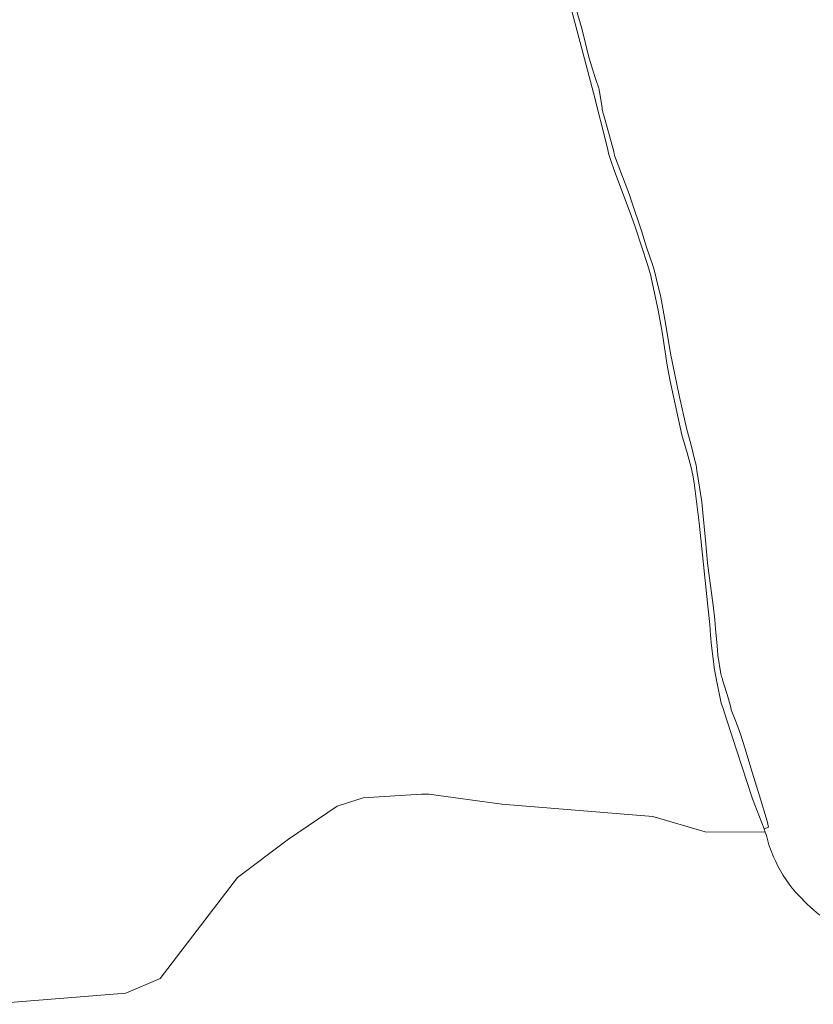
# Model space of a CAD drawing. Header units: metres. Extents: x 140853 to 145288, y 474558 to 480269.
# Tile 146 of 256: x 143613 to 143877, y 477131 to 477458. Entities that reach past the tile are written whole.
import ezdxf

# ---------------------------------------------------------------- set-up
doc = ezdxf.new("R2010")
doc.units = ezdxf.units.M
doc.header["$MEASUREMENT"] = 0
for name, color, linetype, lineweight in [('B-WE-GR-BOS_LOOF-G', 40, 'Continuous', 13), ('B-WE-GR-HEIDE-G', 200, 'Continuous', 13), ('B-WE-VH-ONVERHARD-G', 252, 'Continuous', 18)]:
    doc.layers.add(name, color=color, linetype=linetype, lineweight=lineweight)

msp = doc.modelspace()

# ---------------------------------------------------------------- linework, layer by layer
at = {"layer": 'B-WE-GR-BOS_LOOF-G', "ltscale": 0.2, "flags": 128}
msp.add_lwpolyline([(143602.858, 477130.764), (143648.492, 477134.474), (143659.905, 477139.299), (143685.592, 477172.98), (143702.568, 477185.638), (143718.779, 477196.678), (143727.455, 477199.451), (143746.763, 477200.695), (143749.263, 477200.703), (143773.598, 477197.286), (143823.784, 477193.254), (143841.23, 477188.118), (143861.167, 477187.999), (143860.768, 477189.13), (143856.976, 477199.082), (143848.415, 477225.27), (143847.082, 477229.432), (143846.519, 477230.954), (143845.024, 477237.96), (143844.197, 477242.683), (143844.041, 477243.902), (143843.348, 477250), (143842.947, 477253.526), (143842.765, 477257.033), (143842.092, 477263.184), (143839.213, 477290.889), (143837.517, 477304.209), (143837.126, 477306.751), (143836.583, 477309.346), (143835.24, 477314.129), (143833.398, 477320.135), (143829.544, 477337.989), (143829.051, 477340.38), (143828.658, 477342.617), (143826.85, 477354.262), (143825.574, 477361.636), (143822.954, 477373.438), (143822.109, 477376.44), (143817.921, 477389.369), (143816.672, 477392.83), (143810.873, 477408.156), (143809.926, 477411.058), (143809.178, 477413.45), (143808.584, 477415.892), (143804.02, 477433.903), (143794.737, 477469.215)], dxfattribs=at)
at = {"layer": 'B-WE-GR-HEIDE-G', "ltscale": 0.2, "flags": 128}
msp.add_lwpolyline([(143879.288, 477160.441, -0.0367523), (143871.291, 477168.035), (143871.291, 477168.035, -0.0808338), (143863.942, 477179.849), (143863.942, 477179.849), (143862.355, 477183.857), (143861.567, 477186.867), (143861.167, 477187.999), (143841.23, 477188.118), (143823.784, 477193.254), (143773.598, 477197.286), (143749.263, 477200.703), (143746.763, 477200.695), (143727.455, 477199.451), (143718.779, 477196.678), (143702.568, 477185.638), (143685.592, 477172.98), (143659.905, 477139.299), (143648.492, 477134.474), (143602.858, 477130.764)], format="xyb", dxfattribs=at)
at = {"layer": 'B-WE-VH-ONVERHARD-G', "ltscale": 0.2, "flags": 128}
msp.add_lwpolyline([(143794.737, 477469.215), (143804.02, 477433.903), (143808.584, 477415.892), (143809.178, 477413.45), (143809.926, 477411.058), (143810.873, 477408.156), (143816.672, 477392.83), (143817.921, 477389.369), (143822.109, 477376.44), (143822.954, 477373.438), (143825.574, 477361.636), (143826.85, 477354.262), (143828.658, 477342.617), (143829.051, 477340.38), (143829.544, 477337.989), (143833.398, 477320.135), (143835.24, 477314.129), (143836.583, 477309.346), (143837.126, 477306.751), (143837.517, 477304.209), (143839.213, 477290.889), (143842.092, 477263.184), (143842.765, 477257.033), (143842.947, 477253.526), (143843.348, 477250), (143844.041, 477243.902), (143844.197, 477242.683), (143845.024, 477237.96), (143846.519, 477230.954), (143847.082, 477229.432), (143848.415, 477225.27), (143856.976, 477199.082), (143860.768, 477189.13), (143862.276, 477189.663), (143861.773, 477191.68), (143859.309, 477200.055), (143856.797, 477208.023), (143854.334, 477216.093), (143852.898, 477220.661), (143851.617, 477224.315), (143849.877, 477228.73), (143849.672, 477229.44), (143849.311, 477231.116), (143849.003, 477232.334), (143847.003, 477238.729), (143847.003, 477238.729, -0.0289558), (143846.644, 477239.795), (143846.644, 477239.795, -0.0217627), (143846.438, 477240.709), (143846.438, 477240.709), (143845.454, 477246.904), (143845.168, 477250), (143844.652, 477255.589), (143844.356, 477258.782), (143843.82, 477263.377), (143841.976, 477277.46), (143841.687, 477280.155), (143841.311, 477285.085), (143840.453, 477294.234), (143840.068, 477297.844), (143838.456, 477308.268), (143838.162, 477310.048), (143837.765, 477311.676), (143836.376, 477317.12), (143835.136, 477321.902), (143832.513, 477333.247), (143829.652, 477347.235), (143827.838, 477357.914), (143826.414, 477365.949), (143824.928, 477372.257), (143824.333, 477374.598), (143823.785, 477376.43), (143822.787, 477379.332), (143821.689, 477382.59), (143820.046, 477387.984), (143820.046, 477387.984), (143816.703, 477397.911), (143816.004, 477399.947), (143813.104, 477407.534), (143811.056, 477413.083), (143810.759, 477414.355), (143807.38, 477426.771), (143807.38, 477426.771, -0.0393905), (143807.032, 477427.941), (143807.032, 477427.941, -0.0324804), (143806.885, 477428.958), (143806.885, 477428.958), (143806.003, 477434.298), (143806.003, 477434.298, 0.0426649), (143805.706, 477435.823), (143805.706, 477435.823, 0.0332882), (143805.259, 477437.045), (143805.259, 477437.045), (143804.71, 477438.674), (143803.705, 477441.765), (143803.115, 477443.662), (143802.518, 477445.8), (143800.138, 477455.314), (143795.163, 477472.464)], format="xyb", dxfattribs=at)

doc.saveas('drawing.dxf')
